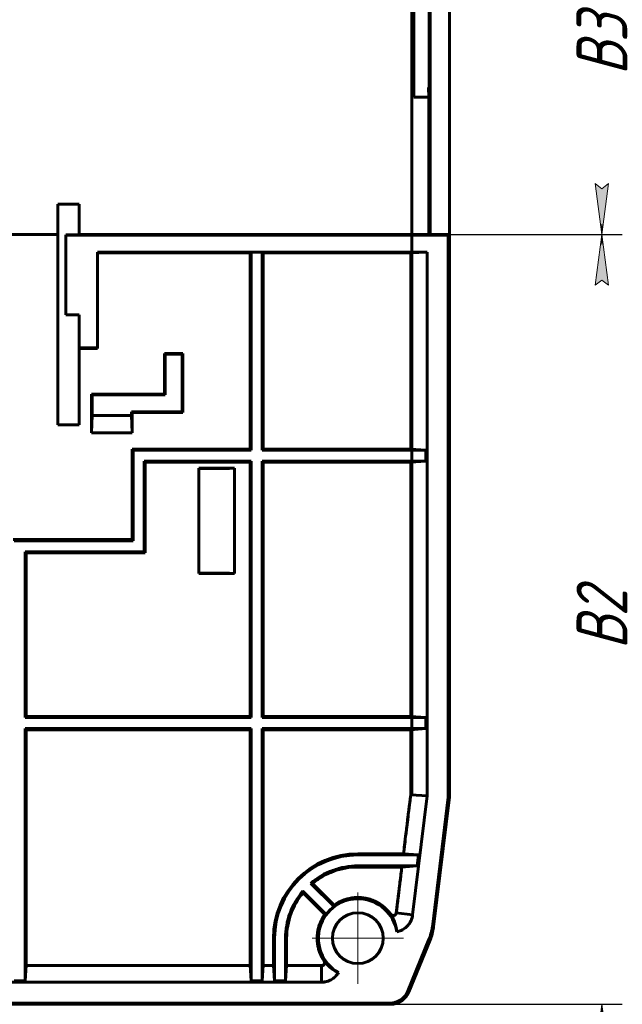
# Model space of a CAD drawing. Header units: millimetres. Extents: x 0 to 594, y 0 to 420.
# Tile 15 of 18: x 465 to 524, y 132 to 228. Entities that reach past the tile are written whole.
import ezdxf

# ---------------------------------------------------------------- set-up
doc = ezdxf.new("R2010")
doc.units = ezdxf.units.MM
for name, pattern in [('K5LT_AXLED', [19.5, 15, -1.5, 1.5, -1.5]), ('K5LT_BASIC', [0]), ('K5LT_THIN', [0])]:
    doc.linetypes.add(name, pattern=pattern)
doc.layers.add('Системный слой', color=7, linetype='Continuous')
doc.styles.add('KDIMTEXTSTYLE', font='GOST_AU.SHX', dxfattribs={"width": 0.96, "oblique": 15, "height": 5})
doc.dimstyles.new('KDIMSTYLE (1.00)', dxfattribs={"dimtxt": 5, "dimasz": 1, "dimexe": 2, "dimexo": 0, "dimgap": 1, "dimtad": 1, "dimtxsty": 'KDIMTEXTSTYLE', "dimsah": 1, "dimcen": 0, "dimdle": 1, "dimadec": 0, "dimazin": 0, "dimtfac": 0.667, "dimtmove": 0, "dimatfit": 3, "dimfxl": 1, "dimtvp": 1, "dimtolj": 1, "dimtzin": 0, "dimarcsym": 0})

# ---------------------------------------------------------------- blocks, each defined once
blk = doc.blocks.new('U1')
at = {"layer": 'Системный слой', "color": 150, "linetype": 'K5LT_BASIC', "lineweight": 60, "true_color": 0x0080ff}
for p, q in [((477.063, 131.657), (477.356, 131.657)), ((477.505, 131.657), (477.582, 131.657))]:
    blk.add_line(p, q, dxfattribs=at)
blk = doc.blocks.new('U4')
at = {"layer": 'Системный слой', "color": 150, "linetype": 'K5LT_BASIC', "lineweight": 60, "true_color": 0x0080ff}
for p, q in [((483.725, 131.657), (484.046, 131.657)), ((484.552, 131.657), (484.593, 131.657))]:
    blk.add_line(p, q, dxfattribs=at)
blk = doc.blocks.new('U6')
at = {"layer": 'Системный слой', "color": 150, "linetype": 'K5LT_BASIC', "lineweight": 60, "true_color": 0x0080ff}
for p, q in [((476.358, 131.657), (476.353, 131.657)), ((476.734, 131.657), (476.488, 131.657)), ((477.092, 131.657), (477.059, 131.657))]:
    blk.add_line(p, q, dxfattribs=at)
blk = doc.blocks.new('U8')
at = {"layer": 'Системный слой', "color": 150, "linetype": 'K5LT_BASIC', "lineweight": 60, "true_color": 0x0080ff}
for p, q in [((470.599, 131.657), (470.6, 131.657)), ((470.637, 131.657), (470.663, 131.657))]:
    blk.add_line(p, q, dxfattribs=at)
blk = doc.blocks.new('U13')
at = {"layer": 'Системный слой', "color": 150, "linetype": 'K5LT_BASIC', "lineweight": 60, "true_color": 0x0080ff}
for p, q in [((476.839, 131.657), (476.968, 131.657)), ((477.238, 131.657), (477.496, 131.657))]:
    blk.add_line(p, q, dxfattribs=at)
blk = doc.blocks.new('U21')
at = {"layer": 'Системный слой', "color": 150, "linetype": 'K5LT_BASIC', "lineweight": 60, "true_color": 0x0080ff}
for p, q in [((477.122, 131.657), (476.935, 131.657)), ((477.523, 131.657), (477.423, 131.657))]:
    blk.add_line(p, q, dxfattribs=at)
blk = doc.blocks.new('U24')
at = {"layer": 'Системный слой', "color": 150, "linetype": 'K5LT_BASIC', "lineweight": 60, "true_color": 0x0080ff}
for p, q in [((486.488, 131.657), (486.455, 131.657)), ((487.044, 131.657), (487.016, 131.657))]:
    blk.add_line(p, q, dxfattribs=at)
blk = doc.blocks.new('U34')
at = {"layer": 'Системный слой', "color": 150, "linetype": 'K5LT_BASIC', "lineweight": 60, "true_color": 0x0080ff}
for p, q in [((480.812, 131.657), (480.553, 131.657)), ((481.14, 131.657), (480.859, 131.657))]:
    blk.add_line(p, q, dxfattribs=at)
blk = doc.blocks.new('U55')
at = {"layer": 'Системный слой', "color": 150, "linetype": 'K5LT_BASIC', "lineweight": 60, "true_color": 0x0080ff}
for p, q in [((470.599, 131.657), (470.599, 131.657)), ((470.997, 131.657), (470.665, 131.657))]:
    blk.add_line(p, q, dxfattribs=at)
blk = doc.blocks.new('U56')
at = {"layer": 'Системный слой', "color": 150, "linetype": 'K5LT_BASIC', "lineweight": 60, "true_color": 0x0080ff}
for p, q in [((467.448, 131.657), (467.415, 131.657)), ((468.004, 131.657), (467.976, 131.657))]:
    blk.add_line(p, q, dxfattribs=at)
blk = doc.blocks.new('U57')
at = {"layer": 'Системный слой', "color": 150, "linetype": 'K5LT_BASIC', "lineweight": 60, "true_color": 0x0080ff}
for p, q in [((480.554, 131.657), (480.812, 131.657)), ((480.871, 131.657), (481.144, 131.657))]:
    blk.add_line(p, q, dxfattribs=at)
blk = doc.blocks.new('U59')
at = {"layer": 'Системный слой', "color": 150, "linetype": 'K5LT_BASIC', "lineweight": 60, "true_color": 0x0080ff}
for p, q in [((476.358, 131.657), (476.677, 131.657)), ((476.937, 131.657), (477.092, 131.657))]:
    blk.add_line(p, q, dxfattribs=at)
blk = doc.blocks.new('U66')
at = {"layer": 'Системный слой', "color": 150, "linetype": 'K5LT_BASIC', "lineweight": 60, "true_color": 0x0080ff}
for p, q in [((471.034, 131.657), (471.033, 131.657)), ((471.62, 131.657), (471.339, 131.657))]:
    blk.add_line(p, q, dxfattribs=at)
blk = doc.blocks.new('KDIMARROW_01')
at = {"layer": 'Системный слой'}
blk.add_hatch(color=0, dxfattribs=at).paths.add_polyline_path([(0, 0), (-5, 0.658), (-4.5, 0), (-5, -0.658)])
at = {"layer": 'Системный слой', "color": 0, "linetype": 'K5LT_THIN', "lineweight": 18}
for p, q in [((-4.5, 0), (-5, 0.658)), ((-5, 0.658), (0, 0)), ((0, 0), (-5, -0.658)), ((-5, -0.658), (-4.5, 0)), ((0, 0), (-1, 0))]:
    blk.add_line(p, q, dxfattribs=at)
blk = doc.blocks.new('U72')
at = {"layer": 'Системный слой', "color": 30, "linetype": 'K5LT_AXLED', "lineweight": 18, "true_color": 0xff8000}
for q in [(498.087, 142.657), (493.587, 138.157), (502.587, 138.157), (498.087, 133.657)]:
    blk.add_line((498.087, 138.157), q, dxfattribs=at)

msp = doc.modelspace()

# ---------------------------------------------------------------- linework, layer by layer
at = {"layer": 'Системный слой', "color": 150, "linetype": 'K5LT_BASIC', "lineweight": 60, "true_color": 0x0080ff}
for p, q in [((503.395, 280.437), (503.395, 152.246)), ((503.395, 280.437), (503.395, 152.246)), ((507.087, 257.407), (507.087, 175.907)), ((507.087, 257.407), (507.087, 175.907)), ((505.087, 207.352), (505.087, 244.663)), ((505.087, 207.352), (505.087, 244.663)), ((505.187, 244.663), (505.187, 207.352)), ((505.187, 244.663), (505.187, 207.352)), ((503.578, 220.853), (503.576, 231.162)), ((503.578, 220.853), (503.576, 231.162)), ((505.077, 220.853), (505.034, 221.804)), ((505.077, 220.853), (505.034, 221.804)), ((503.578, 220.853), (505.077, 220.853)), ((503.578, 220.853), (505.077, 220.853)), ((505.077, 207.359), (505.077, 220.853)), ((505.077, 207.359), (505.077, 220.853)), ((470.687, 210.353), (468.587, 210.353)), ((468.587, 207.355), (468.587, 210.353)), ((470.687, 210.353), (468.587, 210.353)), ((468.587, 207.355), (468.587, 210.353)), ((470.687, 207.355), (470.687, 210.353)), ((470.687, 207.355), (470.687, 210.353)), ((468.587, 207.355), (447.587, 207.353)), ((468.587, 207.355), (447.587, 207.353)), ((468.587, 207.353), (464.087, 207.353)), ((468.587, 207.353), (464.087, 207.353)), ((468.587, 207.355), (468.587, 207.353)), ((468.587, 207.355), (468.587, 207.353)), ((468.587, 207.353), (468.587, 188.653)), ((468.587, 207.353), (468.587, 188.653)), ((470.687, 207.314), (469.387, 207.313)), ((470.687, 207.314), (469.387, 207.313)), ((469.387, 207.292), (469.387, 207.313)), ((469.387, 207.292), (469.387, 207.313)), ((469.387, 207.292), (506.969, 207.297)), ((469.387, 207.292), (506.969, 207.297)), ((469.387, 207.292), (469.387, 199.454)), ((469.387, 207.292), (469.387, 199.454)), ((505.077, 207.359), (470.687, 207.355)), ((505.077, 207.359), (470.687, 207.355)), ((470.687, 207.355), (470.687, 207.314)), ((470.687, 207.355), (470.687, 207.314)), ((505.087, 207.352), (505.077, 207.359)), ((505.087, 207.352), (505.077, 207.359)), ((505.087, 207.352), (507.081, 207.352)), ((505.087, 207.352), (507.081, 207.352)), ((507.081, 207.352), (506.969, 207.297)), ((507.081, 207.352), (506.969, 207.297)), ((506.975, 152.025), (506.969, 207.297)), ((506.975, 152.025), (506.969, 207.297)), ((507.087, 152.018), (507.081, 207.352)), ((507.087, 152.018), (507.081, 207.352)), ((472.487, 205.608), (504.909, 205.608)), ((472.487, 196.215), (472.487, 205.608)), ((472.487, 205.608), (504.909, 205.608)), ((472.487, 196.215), (472.487, 205.608)), ((487.487, 205.547), (472.487, 205.547)), ((487.487, 205.547), (472.487, 205.547)), ((487.487, 205.547), (487.599, 205.603)), ((487.487, 205.547), (487.599, 205.603)), ((487.487, 186.257), (487.487, 205.547)), ((487.487, 186.257), (487.487, 205.547)), ((488.675, 205.603), (487.599, 205.603)), ((487.599, 205.603), (487.599, 186.145)), ((488.675, 205.603), (487.599, 205.603)), ((487.599, 205.603), (487.599, 186.145)), ((488.675, 186.145), (488.675, 205.603)), ((488.787, 205.547), (488.675, 205.603)), ((488.675, 186.145), (488.675, 205.603)), ((488.787, 205.547), (488.675, 205.603)), ((488.787, 205.547), (503.287, 205.547)), ((488.787, 186.257), (488.787, 205.547)), ((488.787, 205.547), (503.287, 205.547)), ((488.787, 186.257), (488.787, 205.547)), ((503.287, 205.547), (504.909, 205.608)), ((503.287, 205.547), (504.909, 205.608)), ((504.909, 205.608), (504.909, 152.154)), ((504.909, 205.608), (504.909, 152.154)), ((469.387, 199.454), (470.687, 199.454)), ((469.387, 199.454), (470.687, 199.454)), ((470.687, 199.454), (470.687, 196.215)), ((470.687, 199.454), (470.687, 196.215)), ((470.687, 196.215), (472.487, 196.215)), ((470.687, 196.215), (470.687, 196.154)), ((470.687, 196.215), (472.487, 196.215)), ((470.687, 196.215), (470.687, 196.154)), ((470.687, 196.154), (472.487, 196.154)), ((470.687, 188.653), (470.687, 196.154)), ((470.687, 196.154), (472.487, 196.154)), ((470.687, 188.653), (470.687, 196.154)), ((472.487, 196.215), (472.487, 196.154)), ((472.487, 196.215), (472.487, 196.154)), ((480.887, 195.65), (479.087, 195.65)), ((479.087, 195.65), (479.087, 191.65)), ((479.148, 195.589), (479.087, 195.65)), ((480.887, 195.65), (479.087, 195.65)), ((479.087, 195.65), (479.087, 191.65)), ((479.148, 195.589), (479.087, 195.65)), ((479.148, 195.589), (479.148, 191.589)), ((480.826, 195.589), (479.148, 195.589)), ((479.148, 195.589), (479.148, 191.589)), ((480.826, 195.589), (479.148, 195.589)), ((480.826, 195.589), (480.887, 195.65)), ((480.826, 195.589), (480.887, 195.65)), ((480.826, 189.911), (480.826, 195.589)), ((480.826, 189.911), (480.826, 195.589)), ((480.887, 189.85), (480.887, 195.65)), ((480.887, 189.85), (480.887, 195.65)), ((471.887, 187.85), (471.887, 191.65)), ((471.948, 191.589), (471.887, 191.65)), ((479.087, 191.65), (471.887, 191.65)), ((471.887, 187.85), (471.887, 191.65)), ((471.948, 191.589), (471.887, 191.65)), ((479.087, 191.65), (471.887, 191.65)), ((471.948, 191.589), (471.948, 189.55)), ((479.148, 191.589), (471.948, 191.589)), ((471.948, 191.589), (471.948, 189.55)), ((479.148, 191.589), (471.948, 191.589)), ((479.148, 191.589), (479.087, 191.65)), ((479.148, 191.589), (479.087, 191.65)), ((475.826, 189.55), (475.826, 189.911)), ((475.887, 189.85), (475.826, 189.911)), ((475.826, 189.911), (480.826, 189.911)), ((475.826, 189.55), (475.826, 189.911)), ((475.887, 189.85), (475.826, 189.911)), ((475.826, 189.911), (480.826, 189.911)), ((475.887, 189.85), (480.887, 189.85)), ((475.887, 187.85), (475.887, 189.85)), ((475.887, 189.85), (480.887, 189.85)), ((475.887, 187.85), (475.887, 189.85)), ((480.826, 189.911), (480.887, 189.85)), ((480.826, 189.911), (480.887, 189.85)), ((471.887, 187.85), (471.948, 189.55)), ((471.887, 187.85), (471.948, 189.55)), ((471.948, 189.55), (475.826, 189.55)), ((471.948, 189.55), (475.826, 189.55)), ((475.826, 189.55), (475.887, 187.85)), ((475.826, 189.55), (475.887, 187.85)), ((468.587, 188.653), (470.687, 188.653)), ((468.587, 188.653), (470.687, 188.653)), ((471.887, 187.85), (475.887, 187.85)), ((471.887, 187.85), (475.887, 187.85)), ((475.887, 177.354), (475.887, 186.257)), ((475.887, 186.257), (475.999, 186.145)), ((475.887, 186.257), (487.487, 186.257)), ((475.887, 177.354), (475.887, 186.257)), ((475.887, 186.257), (475.999, 186.145)), ((475.887, 186.257), (487.487, 186.257)), ((475.999, 186.145), (487.599, 186.145)), ((475.999, 177.243), (475.999, 186.145)), ((475.999, 186.145), (487.599, 186.145)), ((475.999, 177.243), (475.999, 186.145)), ((487.487, 186.257), (487.599, 186.145)), ((487.487, 186.257), (487.599, 186.145)), ((488.787, 186.257), (488.675, 186.145)), ((488.787, 186.257), (488.675, 186.145)), ((504.77, 186.145), (488.675, 186.145)), ((504.77, 186.145), (488.675, 186.145)), ((488.787, 186.257), (503.287, 186.257)), ((488.787, 186.257), (503.287, 186.257)), ((503.287, 186.257), (504.77, 186.145)), ((503.287, 186.257), (504.77, 186.145)), ((504.77, 185.069), (504.77, 186.145)), ((504.77, 185.069), (504.77, 186.145)), ((477.075, 176.166), (477.075, 185.069)), ((477.075, 185.069), (487.599, 185.069)), ((477.187, 184.957), (477.075, 185.069)), ((477.075, 176.166), (477.075, 185.069)), ((477.075, 185.069), (487.599, 185.069)), ((477.187, 184.957), (477.075, 185.069)), ((487.487, 184.957), (477.187, 184.957)), ((477.187, 176.054), (477.187, 184.957)), ((487.487, 184.957), (477.187, 184.957)), ((477.187, 176.054), (477.187, 184.957)), ((487.487, 184.957), (487.599, 185.069)), ((487.487, 184.957), (487.599, 185.069)), ((487.487, 159.957), (487.487, 184.957)), ((487.487, 159.957), (487.487, 184.957)), ((487.599, 185.069), (487.599, 159.845)), ((487.599, 185.069), (487.599, 159.845)), ((488.787, 184.957), (488.675, 185.069)), ((488.675, 185.069), (504.77, 185.069)), ((488.675, 159.845), (488.675, 185.069)), ((488.787, 184.957), (488.675, 185.069)), ((488.675, 185.069), (504.77, 185.069)), ((488.675, 159.845), (488.675, 185.069)), ((488.787, 159.957), (488.787, 184.957)), ((488.787, 184.957), (503.287, 184.957)), ((488.787, 159.957), (488.787, 184.957)), ((488.787, 184.957), (503.287, 184.957)), ((504.77, 185.069), (503.287, 184.957)), ((504.77, 185.069), (503.287, 184.957)), ((482.462, 184.393), (485.948, 184.393)), ((482.462, 184.393), (482.462, 174.021)), ((482.462, 184.393), (485.948, 184.393)), ((482.462, 184.393), (482.462, 174.021)), ((485.462, 184.357), (482.462, 184.357)), ((485.462, 184.357), (482.462, 184.357)), ((485.948, 174.021), (485.948, 184.393)), ((485.948, 174.021), (485.948, 184.393)), ((464.187, 177.353), (475.887, 177.354)), ((464.187, 177.353), (475.887, 177.354)), ((464.299, 177.241), (475.999, 177.243)), ((464.299, 177.241), (475.999, 177.243)), ((475.887, 177.354), (475.999, 177.243)), ((475.887, 177.354), (475.999, 177.243)), ((465.375, 159.845), (465.375, 176.166)), ((465.487, 176.054), (465.375, 176.166)), ((465.375, 176.166), (477.075, 176.166)), ((465.375, 159.845), (465.375, 176.166)), ((465.487, 176.054), (465.375, 176.166)), ((465.375, 176.166), (477.075, 176.166)), ((465.487, 176.054), (477.187, 176.054)), ((465.487, 159.957), (465.487, 176.054)), ((465.487, 176.054), (477.187, 176.054)), ((465.487, 159.957), (465.487, 176.054)), ((477.187, 176.054), (477.075, 176.166)), ((477.187, 176.054), (477.075, 176.166)), ((507.084, 175.607), (507.087, 175.607)), ((507.084, 175.607), (507.087, 175.607)), ((507.087, 175.907), (507.087, 175.607)), ((507.087, 175.907), (507.087, 175.607)), ((507.087, 175.607), (507.087, 175.307)), ((507.087, 175.607), (507.087, 175.307)), ((507.087, 175.307), (507.087, 175.007)), ((507.087, 175.307), (507.087, 175.007)), ((507.087, 174.707), (507.085, 174.707)), ((507.087, 174.707), (507.085, 174.707)), ((507.087, 175.007), (507.087, 174.707)), ((507.087, 175.007), (507.087, 174.707)), ((507.087, 174.707), (507.087, 174.407)), ((507.087, 174.707), (507.087, 174.407)), ((507.087, 174.407), (507.087, 158.907)), ((507.087, 174.407), (507.087, 158.907)), ((482.462, 174.058), (485.462, 174.058)), ((482.462, 174.058), (485.462, 174.058)), ((485.948, 174.021), (482.462, 174.021)), ((485.948, 174.021), (482.462, 174.021)), ((465.487, 159.957), (465.375, 159.845)), ((465.487, 159.957), (465.375, 159.845)), ((487.599, 159.845), (465.375, 159.845)), ((487.599, 159.845), (465.375, 159.845)), ((465.487, 159.957), (487.487, 159.957)), ((465.487, 159.957), (487.487, 159.957)), ((487.487, 159.957), (487.599, 159.845)), ((487.487, 159.957), (487.599, 159.845)), ((488.787, 159.957), (488.675, 159.845)), ((488.787, 159.957), (488.675, 159.845)), ((504.77, 159.845), (488.675, 159.845)), ((504.77, 159.845), (488.675, 159.845)), ((488.787, 159.957), (503.287, 159.957)), ((488.787, 159.957), (503.287, 159.957)), ((503.287, 159.957), (504.77, 159.845)), ((503.287, 159.957), (504.77, 159.845)), ((504.77, 158.769), (504.77, 159.845)), ((504.77, 158.769), (504.77, 159.845)), ((507.087, 158.907), (507.087, 158.607)), ((507.087, 158.907), (507.087, 158.607)), ((465.487, 158.657), (465.375, 158.769)), ((465.375, 133.974), (465.375, 158.769)), ((465.375, 158.769), (487.599, 158.769)), ((465.487, 158.657), (465.375, 158.769)), ((465.375, 133.974), (465.375, 158.769)), ((465.375, 158.769), (487.599, 158.769)), ((465.487, 135.457), (465.487, 158.657)), ((465.487, 158.657), (487.487, 158.657)), ((465.487, 135.457), (465.487, 158.657)), ((465.487, 158.657), (487.487, 158.657)), ((487.487, 158.657), (487.599, 158.769)), ((487.487, 158.657), (487.599, 158.769)), ((487.487, 135.457), (487.487, 158.657)), ((487.487, 135.457), (487.487, 158.657)), ((487.599, 158.769), (487.599, 133.974)), ((487.599, 158.769), (487.599, 133.974)), ((488.675, 158.769), (504.77, 158.769)), ((488.675, 133.974), (488.675, 158.769)), ((488.787, 158.657), (488.675, 158.769)), ((488.675, 158.769), (504.77, 158.769)), ((488.675, 133.974), (488.675, 158.769)), ((488.787, 158.657), (488.675, 158.769)), ((488.787, 135.457), (488.787, 158.657)), ((488.787, 158.657), (503.287, 158.657)), ((488.787, 135.457), (488.787, 158.657)), ((488.787, 158.657), (503.287, 158.657)), ((504.77, 158.769), (503.287, 158.657)), ((504.77, 158.769), (503.287, 158.657)), ((507.086, 158.607), (507.087, 158.607)), ((507.086, 158.607), (507.087, 158.607)), ((507.087, 158.607), (507.087, 158.307)), ((507.087, 158.607), (507.087, 158.307)), ((507.087, 158.307), (507.087, 158.007)), ((507.087, 158.307), (507.087, 158.007)), ((507.087, 158.007), (507.087, 157.707)), ((507.087, 158.007), (507.087, 157.707)), ((507.087, 157.707), (507.086, 157.707)), ((507.087, 157.707), (507.086, 157.707)), ((507.087, 157.707), (507.087, 157.407)), ((507.087, 157.707), (507.087, 157.407)), ((507.087, 157.407), (507.087, 152.018)), ((507.087, 157.407), (507.087, 152.018)), ((503.287, 152.253), (504.909, 152.154)), ((503.287, 152.253), (504.909, 152.154)), ((504.909, 152.154), (503.472, 140.451)), ((504.909, 152.154), (503.472, 140.451)), ((505.411, 139.286), (506.975, 152.025)), ((505.411, 139.286), (506.975, 152.025)), ((505.522, 139.273), (507.087, 152.018)), ((505.522, 139.273), (507.087, 152.018)), ((506.975, 152.025), (507.087, 152.018)), ((506.975, 152.025), (507.087, 152.018)), ((502.575, 146.457), (498.087, 146.457)), ((502.575, 146.457), (498.087, 146.457)), ((504.056, 146.345), (498.087, 146.345)), ((504.056, 146.345), (498.087, 146.345)), ((502.575, 146.457), (504.056, 146.345)), ((502.575, 146.457), (504.056, 146.345)), ((503.924, 145.269), (504.056, 146.345)), ((503.924, 145.269), (504.056, 146.345)), ((498.087, 145.269), (503.924, 145.269)), ((498.087, 145.269), (503.924, 145.269)), ((503.924, 145.269), (502.415, 145.157)), ((503.924, 145.269), (502.415, 145.157)), ((498.087, 145.157), (502.415, 145.157)), ((498.087, 145.157), (502.415, 145.157)), ((495.745, 141.261), (493.453, 143.552)), ((495.745, 141.261), (493.453, 143.552)), ((495.756, 141.408), (493.618, 143.545)), ((495.756, 141.408), (493.618, 143.545)), ((492.692, 142.791), (494.983, 140.499)), ((492.692, 142.791), (494.983, 140.499)), ((492.699, 142.626), (494.837, 140.488)), ((492.699, 142.626), (494.837, 140.488)), ((503.472, 140.451), (501.862, 140.649)), ((503.472, 140.451), (501.862, 140.649)), ((489.787, 135.457), (489.787, 138.157)), ((489.787, 135.457), (489.787, 138.157)), ((489.899, 138.157), (489.899, 133.974)), ((489.899, 138.157), (489.899, 133.974)), ((490.975, 133.974), (490.975, 138.157)), ((490.975, 133.974), (490.975, 138.157)), ((491.087, 135.457), (491.087, 138.157)), ((491.087, 135.457), (491.087, 138.157)), ((502.993, 132.94), (505.081, 138.025)), ((502.993, 132.94), (505.081, 138.025)), ((503.096, 132.897), (505.185, 137.983)), ((503.096, 132.897), (505.185, 137.983)), ((465.487, 135.457), (465.375, 133.974)), ((465.487, 135.457), (465.375, 133.974)), ((487.599, 133.974), (487.487, 135.457)), ((487.599, 133.974), (487.487, 135.457)), ((488.787, 135.457), (488.675, 133.974)), ((488.787, 135.457), (488.675, 133.974)), ((489.899, 133.974), (489.787, 135.457)), ((489.899, 133.974), (489.787, 135.457)), ((491.087, 135.457), (490.975, 133.974)), ((491.087, 135.457), (490.975, 133.974)), ((494.519, 135.457), (494.52, 133.835)), ((494.519, 135.457), (494.52, 133.835)), ((494.52, 133.835), (421.654, 133.835)), ((494.52, 133.835), (421.654, 133.835)), ((464.299, 133.974), (465.375, 133.974)), ((464.299, 133.974), (465.375, 133.974)), ((487.599, 133.974), (488.675, 133.974)), ((487.599, 133.974), (488.675, 133.974)), ((489.899, 133.974), (490.975, 133.974)), ((489.899, 133.974), (490.975, 133.974)), ((414.928, 131.769), (501.246, 131.769)), ((414.928, 131.769), (501.246, 131.769)), ((501.246, 131.657), (414.928, 131.657)), ((501.246, 131.657), (414.928, 131.657)), ((467.214, 131.657), (467.448, 131.657)), ((467.272, 131.657), (467.448, 131.657)), ((468.004, 131.657), (467.976, 131.657)), ((469.132, 131.657), (469.88, 131.657)), ((469.167, 131.657), (469.88, 131.657)), ((470.599, 131.657), (470.6, 131.657)), ((470.6, 131.657), (470.605, 131.657)), ((470.6, 131.657), (470.605, 131.657)), ((470.637, 131.657), (470.607, 131.657)), ((470.637, 131.657), (470.607, 131.657)), ((470.997, 131.657), (470.665, 131.657)), ((471.034, 131.657), (471.624, 131.657)), ((475.688, 131.657), (475.523, 131.657)), ((475.523, 131.657), (475.688, 131.657)), ((475.611, 131.657), (475.612, 131.657)), ((475.75, 131.657), (475.611, 131.657)), ((475.751, 131.657), (475.688, 131.657)), ((475.688, 131.657), (475.751, 131.657)), ((475.709, 131.657), (475.75, 131.657)), ((476.178, 131.657), (476.734, 131.657)), ((476.792, 131.657), (476.968, 131.657)), ((477.122, 131.657), (476.937, 131.657)), ((476.937, 131.657), (477.092, 131.657)), ((477.092, 131.657), (477.059, 131.657)), ((477.077, 131.657), (477.413, 131.657)), ((477.354, 131.657), (477.089, 131.657)), ((477.296, 131.657), (477.089, 131.657)), ((477.296, 131.657), (477.496, 131.657)), ((477.523, 131.657), (477.413, 131.657)), ((477.523, 131.657), (477.582, 131.657)), ((478.423, 131.657), (478.822, 131.657)), ((478.423, 131.657), (478.423, 131.657)), ((478.423, 131.657), (478.822, 131.657)), ((478.423, 131.657), (478.423, 131.657)), ((478.504, 131.657), (478.427, 131.657)), ((478.504, 131.657), (478.427, 131.657)), ((478.822, 131.657), (478.504, 131.657)), ((478.822, 131.657), (478.504, 131.657)), ((480.812, 131.657), (480.553, 131.657)), ((480.554, 131.657), (480.812, 131.657)), ((481.344, 131.657), (480.813, 131.657)), ((480.813, 131.657), (481.344, 131.657)), ((482.9, 131.657), (483.064, 131.657)), ((483.064, 131.657), (482.904, 131.657)), ((482.904, 131.657), (483.064, 131.657)), ((483.064, 131.657), (482.904, 131.657)), ((483.064, 131.657), (483.129, 131.657)), ((483.129, 131.657), (483.064, 131.657)), ((483.064, 131.657), (483.129, 131.657)), ((483.129, 131.657), (483.064, 131.657)), ((484.622, 131.657), (484.352, 131.657)), ((484.552, 131.657), (484.622, 131.657)), ((484.622, 131.657), (484.552, 131.657)), ((486.312, 131.657), (486.488, 131.657)), ((486.359, 131.657), (486.488, 131.657)), ((487.044, 131.657), (487.016, 131.657))]:
    msp.add_line(p, q, dxfattribs=at)
msp.add_circle((498.087, 138.157), 2.5, dxfattribs=at)
msp.add_circle((498.087, 138.157), 2.5, dxfattribs=at)
for radius, start, end in [(8.3, 90, 180), (8.3, 90, 180), (8.188, 90, 180), (8.188, 90, 180), (7.112, 90, 130.65941), (7.112, 90, 130.65941), (7, 90, 129.672), (7, 90, 129.672), (7.112, 139.34059, 180), (7.112, 139.34059, 180), (7, 140.328, 180), (7, 140.328, 180), (3.878, 9.4203, 240.50187), (3.878, 9.4203, 240.50187), (3.888, 127.04295, 142.95705), (3.888, 127.04295, 142.95705)]:
    msp.add_arc((498.087, 138.157), radius, start, end, dxfattribs=at)
for points, knots in [([(503.287, 205.547), (503.286, 203.79), (503.286, 202.033), (503.286, 199.159), (503.286, 198.042), (503.286, 195.152), (503.286, 193.379), (503.286, 190.346), (503.286, 189.086), (503.286, 187.303), (503.286, 186.78), (503.287, 186.257)], [0, 0, 0, 0, 0.273301, 0.273301, 0.446944, 0.446944, 0.722707, 0.722707, 0.91869, 0.91869, 1, 1, 1, 1]), ([(503.287, 184.957), (503.286, 182.583), (503.286, 180.208), (503.286, 176.205), (503.286, 174.577), (503.286, 170.276), (503.286, 167.604), (503.286, 163.784), (503.286, 162.636), (503.286, 160.978), (503.286, 160.468), (503.287, 159.957)], [0, 0, 0, 0, 0.284944, 0.284944, 0.480344, 0.480344, 0.801035, 0.801035, 0.938736, 0.938736, 1, 1, 1, 1]), ([(503.287, 158.657), (503.286, 157.959), (503.286, 157.261), (503.286, 156.045), (503.286, 155.526), (503.286, 154.511), (503.286, 154.013), (503.286, 153.218), (503.286, 152.92), (503.286, 152.499), (503.287, 152.376), (503.287, 152.253)], [0, 0, 0, 0, 0.327004, 0.327004, 0.569766, 0.569766, 0.802811, 0.802811, 0.942289, 0.942289, 1, 1, 1, 1]), ([(503.287, 152.253), (503.225, 151.749), (503.162, 151.245), (503.061, 150.423), (503.022, 150.105), (502.929, 149.346), (502.875, 148.905), (502.774, 148.083), (502.727, 147.701), (502.645, 147.032), (502.61, 146.745), (502.575, 146.457)], [0, 0, 0, 0, 0.260968, 0.260968, 0.425439, 0.425439, 0.653721, 0.653721, 0.851161, 0.851161, 1, 1, 1, 1]), ([(502.415, 145.157), (502.358, 144.691), (502.3, 144.225), (502.203, 143.435), (502.164, 143.11), (502.069, 142.343), (502.015, 141.9), (501.932, 141.221), (501.901, 140.985), (501.87, 140.715), (501.866, 140.682), (501.862, 140.649)], [0, 0, 0, 0, 0.310172, 0.310172, 0.525968, 0.525968, 0.820708, 0.820708, 0.978083, 0.978083, 1, 1, 1, 1]), ([(493.618, 143.545), (493.61, 143.545), (493.601, 143.546), (493.584, 143.547), (493.576, 143.547), (493.559, 143.548), (493.551, 143.548), (493.534, 143.549), (493.525, 143.549), (493.508, 143.55), (493.5, 143.55), (493.483, 143.551), (493.475, 143.551), (493.462, 143.552), (493.458, 143.552), (493.453, 143.552)], [0, 0, 0, 0, 0.153918, 0.153918, 0.307673, 0.307673, 0.461264, 0.461264, 0.614692, 0.614692, 0.767958, 0.767958, 0.921062, 0.921062, 1, 1, 1, 1]), ([(492.699, 142.626), (492.699, 142.634), (492.698, 142.643), (492.697, 142.66), (492.697, 142.668), (492.696, 142.685), (492.696, 142.694), (492.695, 142.71), (492.695, 142.719), (492.694, 142.736), (492.694, 142.744), (492.693, 142.761), (492.693, 142.769), (492.692, 142.782), (492.692, 142.786), (492.692, 142.791)], [0, 0, 0, 0, 0.153918, 0.153918, 0.307673, 0.307673, 0.461264, 0.461264, 0.614692, 0.614692, 0.767958, 0.767958, 0.921062, 0.921062, 1, 1, 1, 1]), ([(495.756, 141.408), (495.755, 141.4), (495.755, 141.393), (495.753, 141.378), (495.753, 141.37), (495.752, 141.356), (495.751, 141.348), (495.75, 141.333), (495.749, 141.326), (495.748, 141.311), (495.748, 141.303), (495.747, 141.288), (495.746, 141.281), (495.745, 141.269), (495.745, 141.265), (495.745, 141.261)], [0, 0, 0, 0, 0.151703, 0.151703, 0.303568, 0.303568, 0.455596, 0.455596, 0.607787, 0.607787, 0.760142, 0.760142, 0.912662, 0.912662, 1, 1, 1, 1]), ([(495.756, 141.408), (495.897, 141.503), (496.038, 141.598), (496.34, 141.759), (496.497, 141.832), (496.815, 141.953), (496.979, 142.005), (497.308, 142.084), (497.477, 142.114), (497.812, 142.151), (497.983, 142.159), (498.319, 142.154), (498.488, 142.14), (498.82, 142.093), (498.985, 142.058), (499.307, 141.97), (499.466, 141.915), (499.773, 141.788), (499.924, 141.714), (500.212, 141.551), (500.351, 141.458), (500.615, 141.261), (500.742, 141.153), (500.979, 140.926), (501.09, 140.804), (501.237, 140.624), (501.279, 140.567), (501.322, 140.51)], [0, 0, 0, 0, 0.089163, 0.089163, 0.174118, 0.174118, 0.255832, 0.255832, 0.335133, 0.335133, 0.412756, 0.412756, 0.489366, 0.489366, 0.56559, 0.56559, 0.642033, 0.642033, 0.719302, 0.719302, 0.79802, 0.79802, 0.878851, 0.878851, 0.962521, 0.962521, 1, 1, 1, 1]), ([(494.768, 135.925), (494.677, 136.069), (494.587, 136.212), (494.435, 136.517), (494.368, 136.675), (494.256, 136.994), (494.21, 137.159), (494.14, 137.489), (494.115, 137.657), (494.087, 137.992), (494.084, 138.161), (494.098, 138.495), (494.116, 138.663), (494.171, 138.992), (494.21, 139.155), (494.306, 139.473), (494.365, 139.63), (494.498, 139.932), (494.576, 140.08), (494.715, 140.312), (494.776, 140.4), (494.837, 140.488)], [0, 0, 0, 0, 0.110196, 0.110196, 0.216522, 0.216522, 0.320021, 0.320021, 0.421625, 0.421625, 0.52219, 0.52219, 0.622526, 0.622526, 0.72343, 0.72343, 0.825704, 0.825704, 0.930186, 0.930186, 1, 1, 1, 1]), ([(494.837, 140.488), (494.844, 140.489), (494.851, 140.489), (494.866, 140.491), (494.874, 140.491), (494.889, 140.492), (494.896, 140.493), (494.911, 140.494), (494.918, 140.495), (494.933, 140.496), (494.941, 140.496), (494.956, 140.497), (494.963, 140.498), (494.975, 140.499), (494.979, 140.499), (494.983, 140.499)], [0, 0, 0, 0, 0.151703, 0.151703, 0.303568, 0.303568, 0.455596, 0.455596, 0.607787, 0.607787, 0.760142, 0.760142, 0.912662, 0.912662, 1, 1, 1, 1]), ([(501.862, 140.649), (501.86, 140.63), (501.853, 140.593), (501.834, 140.544), (501.808, 140.499), (501.771, 140.456), (501.722, 140.417), (501.663, 140.389), (501.599, 140.376), (501.537, 140.376), (501.48, 140.389), (501.43, 140.411), (501.388, 140.439), (501.352, 140.472), (501.331, 140.497), (501.322, 140.51)], [0, 0, 0, 0, 0.078178, 0.146878, 0.211842, 0.29071, 0.378225, 0.472657, 0.562773, 0.650952, 0.730158, 0.804971, 0.871299, 0.936812, 1, 1, 1, 1]), ([(501.912, 138.792), (501.905, 138.871), (501.888, 139.01), (501.858, 139.181), (501.829, 139.316), (501.801, 139.429), (501.775, 139.521), (501.752, 139.599), (501.732, 139.66), (501.715, 139.713), (501.697, 139.762), (501.678, 139.814), (501.656, 139.87), (501.633, 139.927), (501.609, 139.984), (501.586, 140.037), (501.563, 140.086), (501.541, 140.131), (501.521, 140.172), (501.503, 140.207), (501.488, 140.236), (501.475, 140.261), (501.462, 140.285), (501.448, 140.309), (501.435, 140.332), (501.422, 140.354), (501.41, 140.374), (501.399, 140.392), (501.389, 140.409), (501.378, 140.426), (501.366, 140.445), (501.352, 140.465), (501.338, 140.486), (501.327, 140.502), (501.322, 140.51)], [0, 0, 0, 0, 0.072632, 0.136124, 0.1911, 0.240928, 0.288719, 0.327779, 0.362345, 0.388783, 0.416806, 0.447739, 0.482318, 0.52048, 0.559028, 0.598442, 0.63427, 0.67044, 0.704619, 0.734979, 0.760444, 0.782138, 0.802678, 0.825857, 0.848209, 0.869618, 0.886704, 0.902505, 0.917215, 0.931515, 0.947738, 0.964986, 0.983041, 1, 1, 1, 1]), ([(503.472, 140.451), (503.46, 140.37), (503.447, 140.289), (503.407, 140.13), (503.381, 140.05), (503.32, 139.897), (503.284, 139.822), (503.205, 139.678), (503.16, 139.608), (503.062, 139.475), (503.008, 139.411), (502.895, 139.293), (502.834, 139.237), (502.706, 139.134), (502.638, 139.086), (502.498, 139), (502.425, 138.961), (502.276, 138.895), (502.199, 138.866), (502.052, 138.821), (501.982, 138.807), (501.912, 138.792)], [0, 0, 0, 0, 0.100351, 0.100351, 0.201893, 0.201893, 0.303194, 0.303194, 0.404606, 0.404606, 0.506551, 0.506551, 0.607367, 0.607367, 0.709398, 0.709398, 0.810455, 0.810455, 0.911982, 0.911982, 1, 1, 1, 1]), ([(503.472, 140.451), (503.449, 140.262), (503.341, 139.873), (503.003, 139.357), (502.507, 138.968), (502.114, 138.829), (501.912, 138.792)], [0, 0, 0, 0, 0.232993, 0.490231, 0.747469, 1, 1, 1, 1]), ([(505.081, 138.025), (505.153, 138.218), (505.225, 138.411), (505.332, 138.807), (505.373, 139.009), (505.405, 139.238), (505.408, 139.262), (505.411, 139.286)], [0, 0, 0, 0, 0.471402, 0.471402, 0.944339, 0.944339, 1, 1, 1, 1]), ([(505.185, 137.983), (505.26, 138.184), (505.335, 138.385), (505.445, 138.797), (505.487, 139.005), (505.517, 139.235), (505.52, 139.254), (505.522, 139.273)], [0, 0, 0, 0, 0.481165, 0.481165, 0.958114, 0.958114, 1, 1, 1, 1]), ([(494.519, 135.457), (494.538, 135.457), (494.574, 135.46), (494.625, 135.473), (494.672, 135.493), (494.71, 135.519), (494.739, 135.545), (494.76, 135.569), (494.774, 135.588), (494.784, 135.604), (494.791, 135.619), (494.799, 135.634), (494.807, 135.655), (494.816, 135.685), (494.823, 135.725), (494.823, 135.769), (494.817, 135.813), (494.805, 135.854), (494.789, 135.891), (494.775, 135.914), (494.768, 135.925)], [0, 0, 0, 0, 0.082765, 0.163182, 0.238737, 0.314357, 0.374472, 0.421598, 0.456587, 0.485759, 0.509066, 0.532871, 0.564986, 0.613517, 0.677521, 0.749014, 0.817559, 0.881858, 0.941878, 1, 1, 1, 1]), ([(494.768, 135.925), (494.775, 135.914), (494.789, 135.894), (494.807, 135.87), (494.824, 135.848), (494.84, 135.827), (494.856, 135.806), (494.871, 135.787), (494.887, 135.768), (494.905, 135.747), (494.926, 135.722), (494.953, 135.691), (494.984, 135.656), (495.021, 135.616), (495.065, 135.571), (495.115, 135.52), (495.175, 135.463), (495.244, 135.4), (495.32, 135.333), (495.394, 135.272), (495.46, 135.22), (495.515, 135.179), (495.568, 135.14), (495.622, 135.102), (495.679, 135.063), (495.747, 135.019), (495.834, 134.965), (495.941, 134.903), (496.059, 134.839), (496.14, 134.8), (496.178, 134.782)], [0, 0, 0, 0, 0.024697, 0.046653, 0.067197, 0.088224, 0.109551, 0.129848, 0.151106, 0.173881, 0.202212, 0.23708, 0.277715, 0.319569, 0.369557, 0.420901, 0.474909, 0.533856, 0.59158, 0.644606, 0.681392, 0.712854, 0.741671, 0.769348, 0.797905, 0.829214, 0.866479, 0.916306, 0.962175, 1, 1, 1, 1]), ([(465.487, 135.457), (467.577, 135.458), (469.666, 135.458), (473.189, 135.458), (474.622, 135.458), (478.407, 135.458), (480.759, 135.458), (484.121, 135.458), (485.131, 135.458), (486.59, 135.458), (487.038, 135.458), (487.487, 135.457)], [0, 0, 0, 0, 0.28495, 0.28495, 0.480361, 0.480361, 0.801075, 0.801075, 0.938816, 0.938816, 1, 1, 1, 1]), ([(488.787, 135.457), (488.882, 135.458), (488.978, 135.458), (489.139, 135.458), (489.205, 135.458), (489.379, 135.458), (489.487, 135.458), (489.643, 135.458), (489.692, 135.458), (489.756, 135.458), (489.771, 135.458), (489.787, 135.457)], [0, 0, 0, 0, 0.285998, 0.285998, 0.483356, 0.483356, 0.80813, 0.80813, 0.952927, 0.952927, 1, 1, 1, 1]), ([(491.087, 135.457), (491.436, 135.458), (491.785, 135.458), (492.37, 135.458), (492.605, 135.458), (493.154, 135.458), (493.467, 135.458), (494.026, 135.458), (494.273, 135.457), (494.519, 135.457)], [0, 0, 0, 0, 0.304978, 0.304978, 0.511044, 0.511044, 0.78437, 0.78437, 1, 1, 1, 1]), ([(494.52, 133.835), (494.601, 133.837), (494.683, 133.84), (494.845, 133.861), (494.926, 133.876), (495.084, 133.918), (495.163, 133.944), (495.311, 134.003), (495.382, 134.037), (495.522, 134.114), (495.592, 134.159), (495.724, 134.255), (495.787, 134.308), (495.906, 134.421), (495.963, 134.483), (496.064, 134.608), (496.111, 134.673), (496.161, 134.754), (496.169, 134.768), (496.178, 134.782)], [0, 0, 0, 0, 0.122098, 0.122098, 0.245239, 0.245239, 0.368287, 0.368287, 0.485276, 0.485276, 0.60893, 0.60893, 0.731955, 0.731955, 0.856195, 0.856195, 0.975881, 0.975881, 1, 1, 1, 1]), ([(494.52, 133.835), (494.689, 133.835), (495.062, 133.884), (495.596, 134.124), (495.967, 134.463), (496.132, 134.705), (496.178, 134.782)], [0, 0, 0, 0, 0.253836, 0.559945, 0.866053, 1, 1, 1, 1]), ([(501.246, 131.769), (501.326, 131.771), (501.405, 131.774), (501.561, 131.793), (501.637, 131.807), (501.788, 131.846), (501.863, 131.87), (502.01, 131.928), (502.084, 131.963), (502.225, 132.041), (502.295, 132.085), (502.427, 132.181), (502.49, 132.234), (502.606, 132.344), (502.659, 132.401), (502.759, 132.524), (502.806, 132.589), (502.89, 132.724), (502.927, 132.793), (502.972, 132.891), (502.982, 132.915), (502.993, 132.94)], [0, 0, 0, 0, 0.10363, 0.10363, 0.2078, 0.2078, 0.314551, 0.314551, 0.42384, 0.42384, 0.535093, 0.535093, 0.646416, 0.646416, 0.7525, 0.7525, 0.8608, 0.8608, 0.965609, 0.965609, 1, 1, 1, 1]), ([(501.246, 131.657), (501.328, 131.659), (501.409, 131.662), (501.566, 131.679), (501.642, 131.693), (501.791, 131.728), (501.864, 131.751), (502.011, 131.804), (502.083, 131.837), (502.228, 131.912), (502.3, 131.955), (502.451, 132.058), (502.53, 132.119), (502.667, 132.244), (502.727, 132.305), (502.833, 132.433), (502.881, 132.498), (502.968, 132.634), (503.007, 132.704), (503.062, 132.818), (503.079, 132.857), (503.096, 132.897)], [0, 0, 0, 0, 0.093337, 0.093337, 0.188228, 0.188228, 0.286896, 0.286896, 0.392419, 0.392419, 0.505, 0.505, 0.638755, 0.638755, 0.751861, 0.751861, 0.854269, 0.854269, 0.950915, 0.950915, 1, 1, 1, 1])]:
    msp.add_open_spline(points, degree=3, knots=knots, dxfattribs=at)
for points in [[(503.287, 205.547), (503.287, 203.404), (503.286, 199.117), (503.286, 192.687), (503.287, 188.4), (503.287, 186.257)], [(503.287, 184.957), (503.287, 182.179), (503.286, 176.624), (503.286, 168.29), (503.287, 162.735), (503.287, 159.957)], [(503.287, 158.657), (503.287, 157.946), (503.286, 156.522), (503.286, 154.388), (503.287, 152.964), (503.287, 152.253)], [(503.287, 152.253), (503.208, 151.609), (503.048, 150.321), (502.811, 148.389), (502.654, 147.101), (502.575, 146.457)], [(502.415, 145.157), (502.354, 144.656), (502.23, 143.655), (502.045, 142.152), (501.924, 141.15), (501.862, 140.649)], [(493.618, 143.545), (493.6, 143.546), (493.563, 143.548), (493.508, 143.55), (493.472, 143.551), (493.453, 143.552)], [(492.699, 142.626), (492.698, 142.644), (492.696, 142.681), (492.694, 142.736), (492.693, 142.772), (492.692, 142.791)], [(495.756, 141.408), (495.754, 141.391), (495.752, 141.359), (495.748, 141.31), (495.746, 141.277), (495.745, 141.261)], [(494.837, 140.488), (494.853, 140.49), (494.885, 140.492), (494.934, 140.496), (494.967, 140.498), (494.983, 140.499)], [(501.862, 140.649), (501.859, 140.618), (501.843, 140.557), (501.795, 140.477), (501.726, 140.417), (501.643, 140.381), (501.554, 140.372), (501.464, 140.392), (501.384, 140.438), (501.34, 140.484), (501.322, 140.51)], [(501.322, 140.51), (501.347, 140.475), (501.407, 140.421), (501.522, 140.38), (501.643, 140.388), (501.752, 140.441), (501.832, 140.533), (501.857, 140.607), (501.862, 140.649)], [(501.912, 138.792), (501.907, 138.849), (501.895, 138.958), (501.872, 139.107), (501.846, 139.242), (501.818, 139.364), (501.788, 139.477), (501.758, 139.58), (501.727, 139.677), (501.695, 139.768), (501.663, 139.855), (501.63, 139.936), (501.597, 140.012), (501.565, 140.083), (501.533, 140.149), (501.501, 140.211), (501.47, 140.27), (501.438, 140.326), (501.405, 140.383), (501.367, 140.444), (501.339, 140.485), (501.322, 140.51)], [(505.081, 138.025), (505.137, 138.16), (505.235, 138.434), (505.345, 138.855), (505.393, 139.141), (505.411, 139.286)], [(505.522, 139.273), (505.467, 138.827), (505.355, 138.397), (505.185, 137.983)], [(505.185, 137.983), (505.355, 138.397), (505.467, 138.827), (505.522, 139.273)], [(494.519, 135.457), (494.551, 135.457), (494.614, 135.466), (494.7, 135.507), (494.768, 135.572), (494.812, 135.654), (494.828, 135.747), (494.814, 135.84), (494.786, 135.899), (494.768, 135.925)], [(494.519, 135.457), (494.557, 135.457), (494.627, 135.47), (494.724, 135.528), (494.79, 135.614), (494.824, 135.718), (494.817, 135.831), (494.788, 135.895), (494.768, 135.925)], [(494.768, 135.925), (494.784, 135.901), (494.812, 135.863), (494.853, 135.809), (494.892, 135.762), (494.931, 135.716), (494.972, 135.67), (495.016, 135.622), (495.063, 135.572), (495.115, 135.521), (495.172, 135.466), (495.235, 135.408), (495.305, 135.346), (495.382, 135.282), (495.467, 135.215), (495.559, 135.146), (495.659, 135.076), (495.769, 135.004), (495.891, 134.931), (496.025, 134.857), (496.125, 134.807), (496.178, 134.782)], [(465.487, 135.457), (467.931, 135.457), (472.82, 135.458), (480.154, 135.458), (485.043, 135.457), (487.487, 135.457)], [(488.787, 135.457), (488.898, 135.457), (489.12, 135.458), (489.454, 135.458), (489.676, 135.457), (489.787, 135.457)], [(491.087, 135.457), (491.468, 135.457), (492.231, 135.458), (493.375, 135.458), (494.138, 135.457), (494.519, 135.457)], [(501.246, 131.769), (501.441, 131.769), (501.809, 131.826), (502.312, 132.067), (502.726, 132.44), (502.919, 132.76), (502.993, 132.94)], [(501.246, 131.657), (501.693, 131.657), (502.41, 131.921), (502.926, 132.484), (503.096, 132.897)], [(501.246, 131.657), (501.693, 131.657), (502.41, 131.921), (502.926, 132.484), (503.096, 132.897)]]:
    msp.add_open_spline(points, degree=3, dxfattribs=at)
for points, weights in [([(495.756, 141.408), (497.65, 142.766), (499.951, 142.395), (501.322, 140.51)], [1, 0.806308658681, 0.806308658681, 1]), ([(494.768, 135.925), (493.804, 137.358), (493.83, 139.085), (494.837, 140.488)], [1, 0.88087122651, 0.88087122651, 1]), ([(501.322, 140.51), (501.511, 140.251), (501.822, 140.331), (501.862, 140.649)], [1.46340338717, 0.846086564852, 0.845532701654, 1.46174179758]), ([(505.522, 139.273), (505.508, 139.154), (505.489, 139.037), (505.466, 138.92)], [1, 0.998407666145, 0.997241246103, 0.996500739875]), ([(501.246, 131.657), (502.083, 131.657), (502.778, 132.123), (503.096, 132.897)], [1, 0.887077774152, 0.887077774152, 1])]:
    msp.add_rational_spline(points, weights, degree=3, dxfattribs=at)
msp.add_rational_spline([(494.519, 135.457), (494.638, 135.458), (494.733, 135.521), (494.784, 135.616), (494.835, 135.712), (494.834, 135.827), (494.768, 135.925)], [1.00312282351, 0.981518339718, 1.07201282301, 1.27460627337, 1.07094730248, 0.980569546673, 1.00347300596], degree=3, knots=[0, 0, 0, 0, 0.4980181, 0.4980181, 0.4980181, 0.9986555, 0.9986555, 0.9986555, 0.9986555], dxfattribs=at)

# ---------------------------------------------------------------- block references
at = {"layer": 'Системный слой'}
for name in ['U72', 'U56', 'U8', 'U55', 'U66', 'U6', 'U59', 'U13', 'U21', 'U1', 'U34', 'U57', 'U4', 'U24']:
    msp.add_blockref(name, (0, 0), dxfattribs=at)

# ---------------------------------------------------------------- dimensions: what is measured, and where the dimension line sits
at = {"layer": 'Системный слой', "color": 7}
for base, p1, p2, angle, location, text in [((522.089, 207.361), (505.077, 244.656), (505.077, 207.359), 90.00627, (522.087, 226.009), '\\H5.0;\\W0.965;\\Q15;\\H5.0;\\W0.965;\\Q15;\\Q15;В3'), ((522.087, 131.657), (483.661, 207.357), (501.246, 131.657), 90, (522.087, 169.507), '\\H5.0;\\W0.965;\\Q15;\\H5.0;\\W0.965;\\Q15;\\Q15;В2')]:
    msp.add_linear_dim(base=base, p1=p1, p2=p2, angle=angle, location=location, text=text, dimstyle='KDIMSTYLE (1.00)', override={"dimexo": 0, "dimblk1": 'KDIMARROW_01', "dimblk2": 'KDIMARROW_01', "dimse1": 0, "dimse2": 0, "dimclrt": 7, "dimtolj": 1}, dxfattribs=at).render()

doc.saveas('drawing.dxf')
